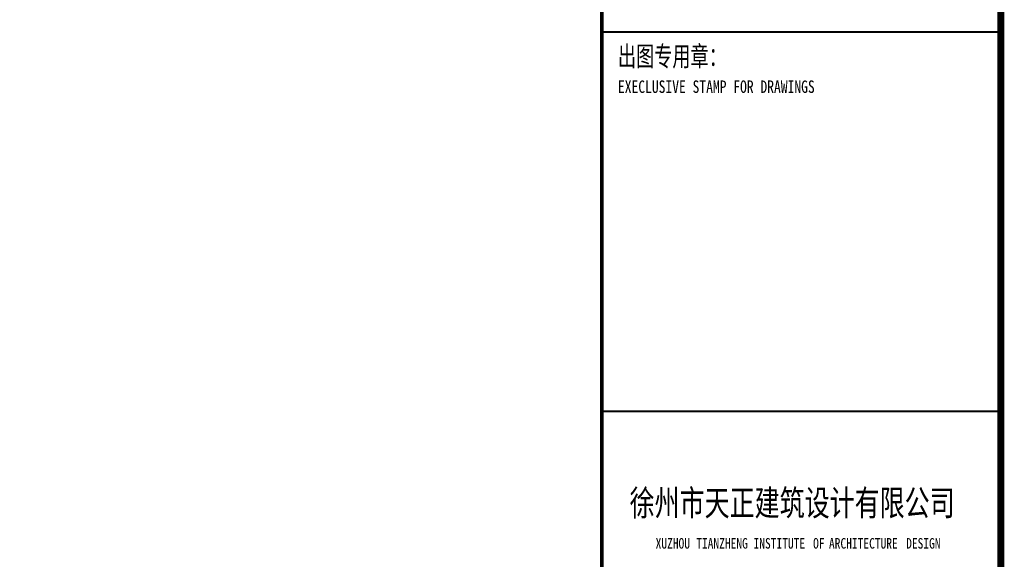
# Model space of a CAD drawing. Extents: x 427948 to 764348, y 274849 to 601549.
# Tile 158 of 212: x 665478 to 679298, y 473251 to 480822. Entities that reach past the tile are written whole.
import ezdxf
from ezdxf.enums import TextEntityAlignment as Align

# ---------------------------------------------------------------- set-up
doc = ezdxf.new("R2010")
doc.units = 0
doc.header["$LTSCALE"] = 1000
doc.header["$MEASUREMENT"] = 0
doc.layers.get('0').update_dxf_attribs({"linetype": 'CONTINUOUS'})
for name, color, linetype in [('PUB_TITLE', 4, 'CONTINUOUS'), ('SHEET_TEXT', 3, 'CONTINUOUS'), ('TK', 7, 'CONTINUOUS')]:
    doc.layers.add(name, color=color, linetype=linetype)
doc.styles.add('-宋体', font='txt', dxfattribs={"width": 0.8})
doc.styles.add('TKHZ1', font='txt', dxfattribs={"width": 0.8})
doc.styles.add('黑体', font='simhei.ttf')

# ---------------------------------------------------------------- blocks, each defined once
blk = doc.blocks.new('24')
at = {"color": 4}
blk.add_line((-1110889, 145319), (-1110889, 202719), dxfattribs=at)
at = {"layer": 'PUB_TITLE'}
for p, q in [((-1110889, 145319), (-1110889, 202719)), ((-1116489, 166598), (-1110889, 166598))]:
    blk.add_line(p, q, dxfattribs=at)
at = {"layer": 'PUB_TITLE', "linetype": 'Continuous', "const_width": 100}
blk.add_lwpolyline([(-1191489, 145319), (-1110889, 145319), (-1110889, 202719), (-1191489, 202719)], close=True, dxfattribs=at)
at = {"layer": 'PUB_TITLE'}
for points, const_width in [([(-1116489, 145319), (-1116489, 202719)], 50), ([(-1116489, 171919), (-1110889, 171919)], 29.8), ([(-1116489, 166598), (-1110889, 166598)], 29.8)]:
    blk.add_lwpolyline(points, dxfattribs=dict(at, const_width=const_width))
at = {"layer": 'PUB_TITLE', "linetype": 'Continuous', "const_width": 80}
blk.add_lwpolyline([(-1110889, 145319), (-1110889, 202719)], dxfattribs=at)
at = {"style": '黑体', "width": 0.8}
for s, height, p in [('XUZHOU', 147.9, (-1115733, 164671)), ('TIANZHENG', 147.9, (-1115163, 164671)), ('INSTITUTE', 147.9, (-1114359, 164671)), ('OF', 147.9, (-1113523, 164671)), ('ARCHITECTURE', 147.86, (-1113300, 164671)), ('DESIGN', 147.9, (-1112217, 164671))]:
    blk.add_text(s, height=height, dxfattribs=at).set_placement(p)
at = {"layer": 'SHEET_TEXT', "style": '-宋体', "width": 0.75}
blk.add_text('徐州市天正建筑设计有限公司', height=360, dxfattribs=at).set_placement((-1113817, 165133), align=Align.CENTER)
at = {"layer": 'TK', "style": 'TKHZ1'}
for s, height, width, p in [('出图专用章：', 280, 0.7, (-1116262, 171439)), ('EXECLUSIVE STAMP FOR DRAWINGS', 175, 0.8, (-1116262, 171064))]:
    blk.add_text(s, height=height, dxfattribs=dict(at, width=width)).set_placement(p)

msp = doc.modelspace()

# ---------------------------------------------------------------- block references
msp.add_blockref('24', (1790136.9, 308730.5))

doc.saveas('drawing.dxf')
